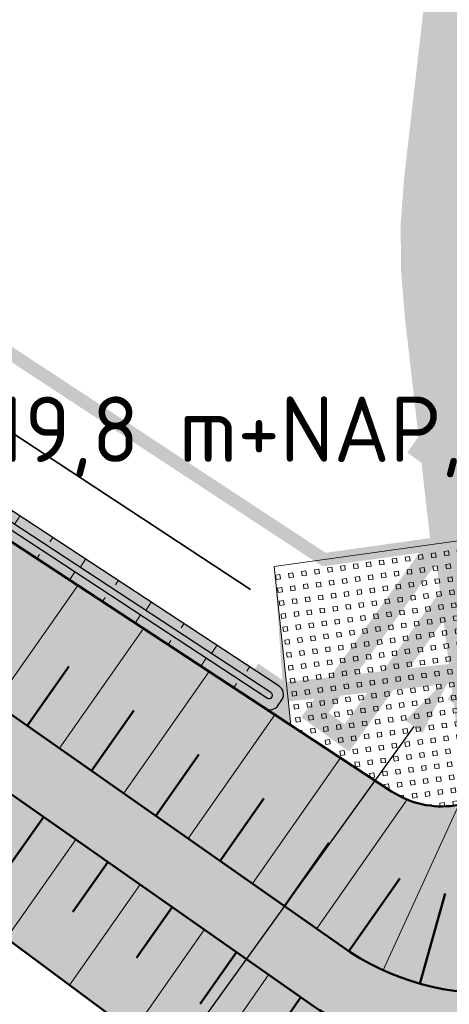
# Model space of a CAD drawing. Header units: metres. Extents: x -3 to 311477, y 0 to 754107.
# Tile 71 of 82: x 155627 to 155660, y 377024 to 377099. Entities that reach past the tile are written whole.
import ezdxf
from ezdxf import colors
from ezdxf.entities.mleader import LeaderData, LeaderLine
from ezdxf.math import Vec2, Vec3

# ---------------------------------------------------------------- set-up
doc = ezdxf.new("R2010")
doc.units = ezdxf.units.M
doc.linetypes.add('CENTER', pattern=[2, 1.25, -0.25, 0.25, -0.25])
doc.linetypes.add('DASHED2', pattern=[0.375, 0.25, -0.125])
for name, color, linetype, lineweight in [('B-WA-GW-TALUDARCERING-S', 90, 'Continuous', 25), ('B-WA-GW-TALUDARCERING_KORT-G', 90, 'Continuous', 18), ('B-WA-GW-TALUDARCERING_LANG-G', 90, 'Continuous', 18), ('N-WE-GW-TALUD-GD', 90, 'Continuous', 50), ('N-WE-GW-TALUDARCERING-S', 90, 'Continuous', 25), ('N-WE-GW-TALUDARCERING_KORT-G', 90, 'Continuous', 50), ('N-WE-GW-TALUDARCERING_LANG-G', 90, 'Continuous', 18), ('N-XX-GW-GROND_STEEN-WERK-A-2000', 7, 'Continuous', 18), ('N-XX-GW-TALUDARCERING-S', 90, 'Continuous', 25), ('N-XX-GW-TALUDARCERING_KORT-G', 90, 'Continuous', 50), ('N-XX-GW-TALUDARCERING_LANG-G', 90, 'Continuous', 18), ('N-XX-VH-VERHARDING_GRASBETONSTEEN-A-200', 72, 'Continuous', 18), ('N-XX-VH-VERHARDING_GRASBETONSTEEN-O', 70, 'Continuous', 18), ('X-XX-AL-TEKENBLAD_SCHAALBALK-S', 7, 'Continuous', 25)]:
    doc.layers.add(name, color=color, linetype=linetype, lineweight=lineweight)
doc.layers.add('C_Duiker_Nog aan te leggen_L', color=7, linetype='Continuous')
for name, color, linetype, true_color in [('N-KLEUR_talud', 7, 'Continuous', 0xa57500), ('N-KLEUR_water', 150, 'Continuous', 0x007fff), ('Onderhoudspad hatch', 7, 'Continuous', 0x964b00), ('Stuw te verwijdereen', 1, 'Continuous', 0xff0000), ('Z_ZZZ_WERKGRENS', 5, 'CENTER', 0x0000ff)]:
    doc.layers.add(name, color=color, linetype=linetype, true_color=true_color)
for name, color, linetype, lineweight, true_color in [('N-XX-BUITEN_SCOPE-V', 7, 'Continuous', 18, 0xfefefe), ('N-XX-GR-STRUWEEL-G', 7, 'BATTING', 35, 0x4c3900), ('V-WE-AM-AS_WATERGANG_SLOOT-G', 1, 'DASHED2', 18, 0xff0000)]:
    doc.layers.add(name, color=color, linetype=linetype, lineweight=lineweight, true_color=true_color)
doc.styles.add('NLCS-ISO', font='NLCS-ISO.ttf')
doc.linetypes.add('BATTING', pattern='A,0.00254,-2.54,[134,ltypeshp.shx,S=2.54,R=0,X=-2.54,Y=0],-5.08,[134,ltypeshp.shx,S=2.54,R=180,X=2.54,Y=0],-2.54', length=10.16254)
pattern_1 = [(135, (0, 0), (-7.071067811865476, -7.071067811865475), [])]

# ---------------------------------------------------------------- blocks, each defined once
blk = doc.blocks.new('Te verwijderen stuw')
at = {"layer": 'Stuw te verwijdereen', "color": 10, "const_width": 2}
for points in [[(7.071067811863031, 7.071067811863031), (-7.071067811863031, -7.071067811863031)], [(-7.071067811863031, 7.071067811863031), (7.071067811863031, -7.071067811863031)]]:
    blk.add_lwpolyline(points, dxfattribs=at)
at = {"layer": 'Stuw te verwijdereen', "color": 253, "const_width": 1}
blk.add_lwpolyline([(-14.57106781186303, -6.071067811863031), (-13.15685424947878, -7.485281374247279), (-6.671572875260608, -1), (6.671572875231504, -1), (13.15685424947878, -7.485281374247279), (14.57106781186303, -6.071067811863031), (7.5, 1), (-7.5, 1)], close=True, dxfattribs=at)
blk = doc.blocks.new('*U25')
at = {"layer": 'N-XX-GW-TALUDARCERING_KORT-G'}
for p, q in [((155627.9178914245, 377045.0672199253), (155631.0994269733, 377049.6041342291)), ((155632.8303839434, 377041.6223081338), (155636.0646954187, 377046.2344816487)), ((155637.7428764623, 377038.1773963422), (155641.029963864, 377042.8648290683)), ((155642.6553689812, 377034.7324845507), (155645.9952222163, 377039.4951620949)), ((155647.5678615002, 377031.2875727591), (155650.9604761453, 377036.125488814)), ((155652.4803540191, 377027.8426609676), (155656.3680737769, 377033.3866038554)), ((155657.9103069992, 377025.3505662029), (155659.8309930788, 377032.2419750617))]:
    blk.add_line(p, q, dxfattribs=at)
at = {"layer": 'N-XX-GW-TALUDARCERING_LANG-G'}
for p, q in [((155625.461645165, 377046.7896758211), (155631.7719403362, 377055.7882452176)), ((155630.3741376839, 377043.3447640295), (155636.789984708, 377052.4938518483)), ((155635.2866302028, 377039.899852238), (155641.8080290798, 377049.199458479)), ((155640.1991227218, 377036.4549404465), (155646.8260677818, 377045.9050570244)), ((155645.1116152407, 377033.0100286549), (155651.8440831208, 377042.610622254)), ((155650.0241077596, 377029.5651168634), (155656.9360328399, 377039.4216189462)), ((155655.0958940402, 377026.3803220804), (155660.8844370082, 377039.0118027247))]:
    blk.add_line(p, q, dxfattribs=at)
blk = doc.blocks.new('*U30')
at = {"layer": 'B-WA-GW-TALUDARCERING_KORT-G'}
for p, q in [((155583.114420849, 377096.4603272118), (155582.7790303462, 377096.2925827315)), ((155581.7380287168, 377094.7546441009), (155582.0661842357, 377094.9361350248)), ((155587.0365409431, 377091.9817878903), (155586.7755947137, 377091.7124701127)), ((155585.8136563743, 377090.3818456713), (155586.0746026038, 377090.6511634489)), ((155591.3456253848, 377087.8066482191), (155591.0846791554, 377087.5373304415)), ((155590.1227408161, 377086.2067060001), (155590.3836870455, 377086.4760237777)), ((155595.6547098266, 377083.6315085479), (155595.3937635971, 377083.3621907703)), ((155594.4318252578, 377082.0315663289), (155594.6927714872, 377082.3008841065)), ((155599.9637942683, 377079.4563688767), (155599.7028480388, 377079.1870510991)), ((155598.7409096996, 377077.8564266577), (155599.001855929, 377078.1257444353)), ((155604.7762644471, 377075.9036526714), (155604.5704614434, 377075.5901720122)), ((155603.5592436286, 377074.3101383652), (155603.7650471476, 377074.623618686)), ((155609.791954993, 377072.6108046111), (155609.5861519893, 377072.297323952)), ((155608.5749287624, 377071.0172820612), (155608.7807322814, 377071.3307623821)), ((155614.8076455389, 377069.3179565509), (155614.6018425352, 377069.0044758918)), ((155613.5906138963, 377067.7244257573), (155613.7964174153, 377068.0379060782)), ((155619.8233360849, 377066.0251084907), (155619.6175330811, 377065.7116278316)), ((155618.6062990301, 377064.4315694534), (155618.8121025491, 377064.7450497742)), ((155624.8390266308, 377062.7322604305), (155624.633223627, 377062.4187797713)), ((155623.6219841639, 377061.1387131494), (155623.8277876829, 377061.4521934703)), ((155629.8547171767, 377059.4394123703), (155629.6489141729, 377059.1259317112)), ((155628.6376692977, 377057.8458568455), (155628.8434728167, 377058.1593371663)), ((155634.8704077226, 377056.1465643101), (155634.6646047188, 377055.8330836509)), ((155633.6533544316, 377054.5530005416), (155633.8591579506, 377054.8664808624)), ((155639.8860982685, 377052.8537162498), (155639.6802952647, 377052.5402355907)), ((155638.6690395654, 377051.2601442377), (155638.8748430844, 377051.5736245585)), ((155644.9017888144, 377049.5608681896), (155644.6959858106, 377049.2473875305)), ((155643.6847246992, 377047.9672879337), (155643.8905282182, 377048.2807682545))]:
    blk.add_line(p, q, dxfattribs=at)
at = {"layer": 'B-WA-GW-TALUDARCERING_LANG-G'}
for p, q in [((155580.9927465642, 377097.4554900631), (155581.5828254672, 377096.805395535)), ((155584.8819987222, 377094.0693577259), (155584.3601062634, 377093.5307221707)), ((155583.6591141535, 377092.4694155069), (155584.1810066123, 377093.0080510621)), ((155589.191083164, 377089.8942180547), (155588.6691907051, 377089.3555824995)), ((155587.9681985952, 377088.2942758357), (155588.4900910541, 377088.8329113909)), ((155593.5001676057, 377085.7190783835), (155592.9782751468, 377085.1804428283)), ((155592.2772830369, 377084.1191361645), (155592.7991754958, 377084.6577717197)), ((155597.8092520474, 377081.5439387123), (155597.2873595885, 377081.0053031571)), ((155596.5863674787, 377079.9439964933), (155597.1082599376, 377080.4826320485)), ((155602.2684191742, 377077.5500767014), (155601.8568131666, 377076.9231153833)), ((155601.0514010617, 377075.9565665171), (155601.4630080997, 377076.5835271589)), ((155607.2841097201, 377074.2572286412), (155606.8725037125, 377073.630267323)), ((155606.0670861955, 377072.6637102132), (155606.4786932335, 377073.2906708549)), ((155612.299800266, 377070.964380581), (155611.8881942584, 377070.3374192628)), ((155611.0827713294, 377069.3708539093), (155611.4943783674, 377069.997814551)), ((155617.3154908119, 377067.6715325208), (155616.9038848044, 377067.0445712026)), ((155616.0984564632, 377066.0779976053), (155616.5100635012, 377066.7049582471)), ((155622.3311813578, 377064.3786844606), (155621.9195753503, 377063.7517231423)), ((155621.114141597, 377062.7851413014), (155621.525748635, 377063.4121019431)), ((155627.3468719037, 377061.0858364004), (155626.9352658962, 377060.4588750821)), ((155626.1298267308, 377059.4922849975), (155626.5414337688, 377060.1192456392)), ((155632.3625624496, 377057.7929883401), (155631.9509564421, 377057.1660270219)), ((155631.1455118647, 377056.1994286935), (155631.5571189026, 377056.8263893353)), ((155637.3782529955, 377054.5001402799), (155636.966646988, 377053.8731789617)), ((155636.1611969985, 377052.9065723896), (155636.5728040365, 377053.5335330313)), ((155642.3939435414, 377051.2072922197), (155641.9823375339, 377050.5803309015)), ((155641.1768821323, 377049.6137160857), (155641.5884891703, 377050.2406767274))]:
    blk.add_line(p, q, dxfattribs=at)
blk = doc.blocks.new('*U38')
at = {"layer": 'N-WE-GW-TALUDARCERING_KORT-G'}
for p, q in [((155629.158947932, 377038.0900428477), (155626.5360103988, 377034.3496971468)), ((155634.0714404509, 377034.6451310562), (155631.4009107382, 377030.8369182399)), ((155638.9839329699, 377031.2002192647), (155636.2658110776, 377027.3241393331)), ((155643.8964254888, 377027.7553074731), (155641.1307114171, 377023.8113604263)), ((155648.8089180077, 377024.3103956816), (155645.9956117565, 377020.2985815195))]:
    blk.add_line(p, q, dxfattribs=at)
at = {"layer": 'N-WE-GW-TALUDARCERING_LANG-G'}
for p, q in [((155631.6151941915, 377036.367586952), (155626.3217269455, 377028.8190284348)), ((155636.5276867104, 377032.9226751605), (155631.1390351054, 377025.2383824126)), ((155641.4401792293, 377029.4777633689), (155635.9563432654, 377021.6577363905)), ((155646.3526717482, 377026.0328515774), (155640.7736514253, 377018.0770903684))]:
    blk.add_line(p, q, dxfattribs=at)

msp = doc.modelspace()

# ---------------------------------------------------------------- hatches: boundary and pattern name
at = {"layer": 'N-KLEUR_talud'}
h = msp.add_hatch(color=256, dxfattribs=at)
h.dxf.hatch_style = 1
edge = h.paths.add_edge_path()
edge.add_line((155673.4108115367, 377006.0341118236), (155668.6244481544, 377040.0968973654))
edge.add_line((155668.6244481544, 377040.0968973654), (155660.5644984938, 377038.9669496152))
edge.add_arc((155659.590488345, 377045.8996389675), 7.000776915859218, 236.7180492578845, 277.99744058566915, ccw=False)
edge.add_line((155655.748745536, 377040.0471275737), (155645.8460909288, 377046.5484328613))
edge.add_line((155645.8460909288, 377046.5484328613), (155600.2293698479, 377076.4962396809))
edge.add_line((155600.2293698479, 377076.4962396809), (155599.1231837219, 377077.4860353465))
edge.add_line((155599.1231837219, 377077.4860353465), (155582.1363142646, 377093.9448802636))
edge.add_line((155582.1363142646, 377093.9448802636), (155577.988303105, 377102.2384679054))
edge.add_arc((155560.9951843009, 377093.7394142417), 18.9999999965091, 26.57177871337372, 37.85921574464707)
edge.add_line((155575.996086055, 377105.4001580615), (155572.8380014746, 377102.9452646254))
edge.add_arc((155560.9951843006, 377093.7394142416), 14.99999999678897, 26.571778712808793, 37.85921574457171, ccw=False)
edge.add_line((155574.4108044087, 377100.4491934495), (155579.6254909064, 377090.0228812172))
edge.add_line((155579.6254909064, 377090.0228812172), (155555.4943709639, 377105.8651875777))
edge.add_arc((155559.3360270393, 377111.7168265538), 7.000000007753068, 222.3492648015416, 236.7147241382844, ccw=False)
edge.add_line((155554.1626620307, 377107.0012889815), (155527.1156784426, 377136.6742406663))
edge.add_arc((155506.4222184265, 377117.8120904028), 28.00000000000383, 42.349264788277, 127.4616201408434)
edge.add_line((155489.3917823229, 377140.0373968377), (155133.825795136, 376867.1425545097))
edge.add_arc((155147.1594990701, 376849.7695196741), 21.89999999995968, 127.5060305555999, 216.4800687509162)
edge.add_line((155129.550503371, 376836.7490254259), (155176.2077635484, 376773.6494626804))
edge.add_arc((155173.3935404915, 376771.568561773), 3.499999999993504, -52.774248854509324, 36.480068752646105, ccw=False)
edge.add_line((155175.5108901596, 376768.7816584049), (155096.4868039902, 376708.7431136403))
edge.add_arc((155094.3694543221, 376711.5300170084), 3.499999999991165, 216.3965705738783, 307.22575114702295, ccw=False)
edge.add_line((155091.5522017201, 376709.4532195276), (155045.0742862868, 376772.5022309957))
edge.add_arc((155028.3317565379, 376760.1601202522), 20.79999999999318, 36.39657057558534, 127.1226471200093)
edge.add_line((155015.7784739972, 376776.7449053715), (155009.3459965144, 376771.8760628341))
edge.add_line((155009.3459965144, 376771.8760628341), (155007.5027565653, 376769.7596135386))
edge.add_line((155007.5027565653, 376769.7596135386), (155010.5440884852, 376765.7905704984))
edge.add_line((155010.5440884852, 376765.7905704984), (155014.6215412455, 376767.0458150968))
edge.add_line((155014.6215412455, 376767.0458150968), (155017.957784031, 376769.5065740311))
edge.add_arc((155025.9711933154, 376758.6421701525), 13.49999999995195, 35.84919676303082, 126.41188770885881, ccw=False)
edge.add_line((155036.913770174, 376766.5484974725), (155082.8034897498, 376703.0358495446))
edge.add_arc((155094.3694556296, 376711.5300119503), 14.34999518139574, 216.2939369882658, 307.2257592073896)
edge.add_line((155103.0505879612, 376700.1037131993), (155182.0746741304, 376760.1422579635))
edge.add_arc((155173.3935404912, 376771.5685617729), 14.35000000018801, 307.2257511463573, 396.5760538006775)
edge.add_line((155184.9175460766, 376780.1195731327), (155137.9884591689, 376842.3407686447))
edge.add_arc((155147.9681603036, 376849.867757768), 12.50000000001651, 126.41188770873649, 217.024690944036, ccw=False)
edge.add_line((155140.5483368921, 376859.9273909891), (155500.3487950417, 377125.310412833))
edge.add_arc((155505.6910678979, 377118.0674769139), 8.999999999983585, 42.16497704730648, 126.41188770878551, ccw=False)
edge.add_line((155512.3620034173, 377124.1088856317), (155538.1302758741, 377095.6555079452))
edge.add_arc((155593.8001357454, 377149.4222848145), 77.39508765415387, 224.0037373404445, 232.9482773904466)
edge.add_line((155547.1668301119, 377087.653891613), (155656.2955594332, 377006.5398466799))
edge.add_arc((155662.2610260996, 377014.5656305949), 9.9999999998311, 233.3770308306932, 277.9985996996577)
edge.add_line((155663.6525150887, 377004.6629158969), (155673.4108115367, 377006.0341118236))
at = {"layer": 'N-KLEUR_water'}
h = msp.add_hatch(color=256, dxfattribs=at)
h.dxf.hatch_style = 1
edge = h.paths.add_edge_path()
edge.add_line((155647.152638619, 377048.0831641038), (155601.4517623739, 377078.0862195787))
edge.add_line((155601.4517623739, 377078.0862195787), (155600.4863906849, 377078.9500169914))
edge.add_line((155600.4863906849, 377078.9500169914), (155584.3843153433, 377094.5515709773))
edge.add_arc((155587.8635984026, 377098.1424746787), 4.999999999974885, 206.5717787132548, 225.9044825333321, ccw=False)
edge.add_line((155583.3917250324, 377095.9058816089), (155582.6147908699, 377097.4592939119))
edge.add_arc((155581.9440098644, 377097.1238049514), 0.749999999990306, 26.57177871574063, 116.5717787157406)
edge.add_line((155581.6085209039, 377097.7945859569), (155581.1613335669, 377097.5709266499))
edge.add_arc((155581.4968225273, 377096.9001456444), 0.749999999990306, 116.5717787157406, 206.5717787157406)
edge.add_line((155580.8260415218, 377096.5646566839), (155581.6029756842, 377095.0112443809))
edge.add_arc((155587.8635984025, 377098.1424746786), 6.999999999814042, 206.571778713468, 225.9044825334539)
edge.add_line((155582.9926021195, 377093.1152094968), (155599.1231837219, 377077.4860353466))
edge.add_line((155599.1231837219, 377077.4860353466), (155600.2293698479, 377076.4962396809))
edge.add_line((155600.2293698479, 377076.4962396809), (155646.0549726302, 377046.4111922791))
edge.add_arc((155646.4665791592, 377047.038153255), 0.7499999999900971, 236.7146764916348, 326.7147241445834)
edge.add_line((155647.0935404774, 377046.6265472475), (155647.3679939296, 377047.044596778))
edge.add_arc((155646.7410326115, 377047.4562027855), 0.7499999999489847, 326.7147241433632, 416.7147241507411)
at = {"layer": 'N-XX-BUITEN_SCOPE-V', "transparency": 33554636}
h = msp.add_hatch(color=256, dxfattribs=at)
h.dxf.hatch_style = 1
edge = h.paths.add_edge_path()
edge.add_line((155646.7797026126, 377057.2261701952), (155647.4869587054, 377047.5342685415))
edge.add_arc((155646.7410326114, 377047.4562027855), 0.7500000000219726, -33.285275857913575, 5.974606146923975, ccw=False)
edge.add_line((155647.3679939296, 377047.0445967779), (155647.0935404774, 377046.6265472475))
edge.add_arc((155646.4665791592, 377047.0381532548), 0.7499999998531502, 236.714676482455, 326.71472415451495, ccw=False)
edge.add_line((155646.0549726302, 377046.4111922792), (155648.0485172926, 377045.1025192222))
edge.add_line((155648.0485172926, 377045.1025192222), (155646.7797026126, 377057.2261701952))
edge = h.paths.add_edge_path()
edge.add_line((155529.4082450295, 377172.5045949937), (155578.8916719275, 377117.8104301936))
edge.add_line((155578.8916719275, 377117.8104301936), (155659.518032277, 377110.3070133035))
edge.add_line((155659.518032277, 377110.3070133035), (155659.977462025, 377114.3033034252))
edge.add_arc((155653.2017110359, 377115.0822712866), 6.820380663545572, 353.4418357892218, 382.28955002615)
edge.add_arc((155655.886044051, 377116.1826245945), 3.919273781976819, 22.28955002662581, 90.79167300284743)
edge.add_arc((155655.6690354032, 377131.8871999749), 11.78680085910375, 105.97670252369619, 270.7916730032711, ccw=False)
edge.add_arc((155648.44810418, 377156.5563014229), 13.91778945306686, 286.602171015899, 307.6359232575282)
edge.add_arc((155250.5924510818, 376617.7342511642), 666.1060351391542, 52.40726696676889, 62.37218559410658)
edge.add_line((155559.4832653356, 377207.8899212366), (155555.3863246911, 377200.4825928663))
edge.add_arc((155467.353408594, 377256.0540898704), 104.1056463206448, 309.22856283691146, 327.7374962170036, ccw=False)
edge.add_line((155533.1914377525, 377175.4108042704), (155529.4082450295, 377172.5045949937))
h = msp.add_hatch(color=256, dxfattribs=at)
h.dxf.hatch_style = 1
h.paths.add_polyline_path([(155653.5872821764, 377058.182694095), (155653.5872422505, 377058.1829100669), (155646.7797026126, 377057.2261701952)])
edge = h.paths.add_edge_path()
edge.add_arc((156006.4760346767, 376901.8071458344), 403.8163951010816, 145.3396881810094, 147.0457949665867)
edge.add_arc((155650.6147655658, 377111.9627300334), 19.49270812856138, 29.19367810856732, 40.13833413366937)
edge.add_arc((155660.1449148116, 377131.1237536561), 8.506179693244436, 309.1624757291, 421.7291592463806)
edge.add_line((155664.1737821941, 377138.6153036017), (155664.7598001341, 377139.3411964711))
edge.add_arc((155294.5272082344, 376680.3294765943), 589.7151270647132, 49.90698858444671, 51.110825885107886, ccw=False)
edge = h.paths.add_edge_path()
edge.add_arc((155789.9843069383, 377057.1704756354), 132.2962957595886, 147.5872483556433, 156.7119906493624)
edge.add_line((155668.4663042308, 377109.4742507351), (155675.7587962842, 377108.7955817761))
edge.add_line((155675.7587962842, 377108.7955817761), (155685.5351622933, 377099.9776811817))
edge.add_line((155685.5351622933, 377099.9776811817), (155699.0254407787, 377084.4867873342))
edge.add_arc((155727.7069860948, 377045.8541073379), 48.11564200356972, 114.6376567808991, 126.59080826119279, ccw=False)
edge.add_line((155707.648619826, 377089.5894128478), (155713.459436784, 377095.3713045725))
edge.add_arc((155294.5272082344, 376680.3294765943), 589.7151270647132, 44.73272320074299, 49.39999731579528)
edge = h.paths.add_edge_path()
edge.add_line((155660.0159978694, 377110.2606706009), (155660.4741902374, 377114.2461975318))
edge.add_arc((155653.2017110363, 377115.0822712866), 7.320380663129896, 353.4418357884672, 382.2895500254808)
edge.add_arc((155655.8860440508, 377116.1826245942), 4.419273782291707, 22.28955002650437, 90.79167299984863)
edge.add_arc((155655.6690354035, 377131.887199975), 11.28680085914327, 105.97670252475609, 270.79167300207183, ccw=False)
edge.add_arc((155648.9841792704, 377155.2358914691), 13.000000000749, 285.9767025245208, 309.8242451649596)
edge.add_arc((155294.5272082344, 376680.3294765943), 589.7151270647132, 52.03479351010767, 52.07950801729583)
edge.add_arc((155648.4481041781, 377156.556301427), 13.91778945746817, 286.6021710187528, 307.6359232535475, ccw=False)
edge.add_arc((155655.669035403, 377131.8871999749), 11.78680085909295, 105.9767025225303, 270.7916730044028)
edge.add_arc((155655.8860440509, 377116.1826245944), 3.919273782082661, 22.28955002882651, 90.79167300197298, ccw=False)
edge.add_arc((155653.2017110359, 377115.0822712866), 6.820380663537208, -6.558164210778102, 22.289550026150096, ccw=False)
edge.add_line((155659.977462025, 377114.3033034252), (155659.518032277, 377110.3070133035))
edge.add_line((155659.518032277, 377110.3070133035), (155660.0159978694, 377110.2606706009))
at = {"layer": 'N-XX-GW-GROND_STEEN-WERK-A-2000'}
h = msp.add_hatch(dxfattribs=at)
h.set_pattern_fill('AGW-WERK_ONTGRAVEN', color=256, scale=2, pattern_type=2)
h.set_pattern_definition(pattern_1)
edge = h.paths.add_edge_path()
edge.add_line((155561.80374293, 377119.4007023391), (155659.518032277, 377110.3070133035))
edge.add_line((155659.518032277, 377110.3070133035), (155659.977462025, 377114.3033034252))
edge.add_arc((155653.2017110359, 377115.0822712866), 6.820380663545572, 353.4418357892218, 382.28955002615)
edge.add_arc((155655.886044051, 377116.1826245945), 3.919273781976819, 22.28955002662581, 90.79167300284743)
edge.add_arc((155655.6690354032, 377131.8871999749), 11.78680085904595, 105.9767025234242, 270.79167300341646, ccw=False)
edge.add_arc((155648.4481041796, 377156.5563014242), 13.91778945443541, 286.6021710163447, 307.6359232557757)
edge.add_arc((155250.5924510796, 376617.7342511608), 666.1060351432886, 52.40726696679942, 62.37218559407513)
edge.add_line((155559.4832653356, 377207.8899212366), (155555.3863246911, 377200.4825928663))
edge.add_arc((155467.3534085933, 377256.054089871), 104.1056463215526, 309.2285628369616, 327.7374962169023, ccw=False)
edge.add_line((155533.1914377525, 377175.4108042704), (155519.9924167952, 377165.2714537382))
edge.add_line((155519.9924167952, 377165.2714537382), (155561.80374293, 377119.4007023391))
edge = h.paths.add_edge_path()
edge.add_line((155646.7797026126, 377057.2261701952), (155647.4869587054, 377047.5342685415))
edge.add_arc((155646.7410326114, 377047.4562027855), 0.7500000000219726, -33.285275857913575, 5.974606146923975, ccw=False)
edge.add_line((155647.3679939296, 377047.0445967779), (155647.0935404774, 377046.6265472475))
edge.add_arc((155646.4665791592, 377047.0381532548), 0.7499999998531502, 236.714676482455, 326.71472415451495, ccw=False)
edge.add_line((155646.0549726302, 377046.4111922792), (155648.0485172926, 377045.1025192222))
edge.add_line((155648.0485172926, 377045.1025192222), (155646.7797026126, 377057.2261701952))
h = msp.add_hatch(dxfattribs=at)
h.set_pattern_fill('AGW-WERK_ONTGRAVEN', color=256, scale=2, pattern_type=2)
h.set_pattern_definition(pattern_1)
h.paths.add_polyline_path([(155653.5872821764, 377058.182694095), (155653.5872422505, 377058.1829100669), (155646.7797026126, 377057.2261701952)])
edge = h.paths.add_edge_path()
edge.add_line((155685.5351622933, 377099.9776811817), (155699.0254407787, 377084.4867873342))
edge.add_arc((155727.7069860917, 377045.8541073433), 48.11564199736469, 114.6376567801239, 126.590808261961, ccw=False)
edge.add_line((155707.648619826, 377089.5894128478), (155713.459436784, 377095.3713045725))
edge.add_arc((155294.5272082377, 376680.3294765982), 589.7151270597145, 44.73272320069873, 52.0795080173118)
edge.add_arc((155648.4481041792, 377156.5563014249), 13.91778945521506, 286.60217101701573, 307.6359232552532, ccw=False)
edge.add_arc((155655.669035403, 377131.8871999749), 11.78680085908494, 105.9767025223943, 270.7916730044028)
edge.add_arc((155655.8860440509, 377116.1826245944), 3.919273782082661, 22.28955002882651, 90.79167300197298, ccw=False)
edge.add_arc((155653.2017110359, 377115.0822712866), 6.820380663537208, -6.558164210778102, 22.289550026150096, ccw=False)
edge.add_line((155659.977462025, 377114.3033034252), (155659.518032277, 377110.3070133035))
edge.add_line((155659.518032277, 377110.3070133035), (155675.7587962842, 377108.7955817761))
edge.add_line((155675.7587962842, 377108.7955817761), (155685.5351622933, 377099.9776811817))
at = {"layer": 'N-XX-VH-VERHARDING_GRASBETONSTEEN-A-200'}
h = msp.add_hatch(dxfattribs=at)
h.set_pattern_fill('AVH-GRASBETONSTEEN_04', color=256, scale=0.5, angle=8, pattern_type=2)
h.set_pattern_definition([(7.999999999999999, (155666.597444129, 377060.0113796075), (-0.1391731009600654, 0.9902680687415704), [0.33333335, -0.66666665]), (7.999999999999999, (155666.551053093, 377060.3414689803), (-0.1391731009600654, 0.9902680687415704), [0.33333335, -0.66666665]), (97.99999999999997, (155666.597444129, 377060.0113796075), (-0.9902680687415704, -0.1391731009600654), [0.33333335, -0.66666665]), (97.99999999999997, (155666.9275335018, 377060.0577706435), (-0.9902680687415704, -0.1391731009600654), [0.33333335, -0.66666665])])
edge = h.paths.add_edge_path()
edge.add_line((155666.6546897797, 377060.0187780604), (155646.7797026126, 377057.2261701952))
edge.add_line((155646.7797026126, 377057.2261701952), (155648.0485172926, 377045.1025192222))
edge.add_line((155648.0485172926, 377045.1025192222), (155655.7488002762, 377040.0472109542))
edge.add_arc((155659.5904563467, 377045.8988499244), 7.000000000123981, 236.714724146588, 278.0000212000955)
edge.add_line((155660.5646706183, 377038.9669738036), (155669.2182240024, 377040.1831410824))
edge.add_line((155669.2182240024, 377040.1831410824), (155666.6546897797, 377060.0187780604))

# ---------------------------------------------------------------- linework, layer by layer
at = {"layer": 'C_Duiker_Nog aan te leggen_L', "ltscale": 0.3, "const_width": 1.5}
msp.add_lwpolyline([(155647.3661211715, 377047.622556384), (155667.6597616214, 377049.8608298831)], dxfattribs=at)
at = {"layer": 'C_Duiker_Nog aan te leggen_L', "const_width": 1.5}
msp.add_lwpolyline([(155645.8794294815, 377045.3100089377), (155647.4640622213, 377047.6104260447), (155645.1469278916, 377049.1904300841)], dxfattribs=at)
at = {"layer": 'N-WE-GW-TALUD-GD'}
for points in [[(155010.5440884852, 376765.7905704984), (155017.6246350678, 376771.0940019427, -0.4180737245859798), (155038.7400474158, 376767.9219640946), (155084.9022081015, 376704.5705810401, 0.4188520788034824), (155101.4776996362, 376702.1739842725), (155180.5017858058, 376762.2125290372, 0.410795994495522), (155182.8319741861, 376778.5670237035), (155136.0713467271, 376841.0837026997, -0.414017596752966), (155139.0906129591, 376862.0737701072), (155496.9357831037, 377130.1049602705, -0.3864791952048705), (155517.0205920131, 377128.1967592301), (155544.5800862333, 377097.9218198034, 0.05857796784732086), (155548.1816354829, 377094.8758185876), (155649.7722633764, 377023.6348445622, 0.1829812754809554), (155666.350906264, 377019.8864971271), (155671.3653227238, 377020.59110243)], [(155010.5440884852, 376765.7905704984), (155014.6215412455, 376767.0458150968), (155017.957784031, 376769.5065740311, -0.4170929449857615), (155036.9137701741, 376766.5484974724), (155082.8034897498, 376703.0358495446, 0.418985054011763), (155103.0505879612, 376700.1037131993), (155182.0746741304, 376760.1422579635, 0.4108962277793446), (155184.9175460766, 376780.1195731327), (155137.9884591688, 376842.3407686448, -0.4173496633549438), (155140.5483368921, 376859.9273909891), (155500.3487950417, 377125.310412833, -0.3851006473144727), (155512.3620034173, 377124.1088856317), (155538.1302758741, 377095.6555079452, 0.03904774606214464), (155547.1668301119, 377087.653891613), (155656.2955594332, 377006.5398466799, 0.1971963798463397), (155663.6525150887, 377004.6629158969), (155673.4108115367, 377006.0341118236)], [(155670.6695782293, 377025.5424597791), (155665.6551617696, 377024.8378544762, -0.1821088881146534), (155652.5839805, 377027.7699923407), (155598.1632526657, 377065.9328203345, -0.1245032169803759), (155593.3599120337, 377071.5042724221), (155586.2843254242, 377085.6512926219), (155577.988303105, 377102.2384679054, 0.04929059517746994), (155575.996086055, 377105.4001580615)], [(155582.9926021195, 377093.1152094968), (155599.1231837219, 377077.4860353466), (155600.2293698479, 377076.4962396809), (155645.8460909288, 377046.5484328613), (155655.748745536, 377040.0471275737, 0.182088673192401), (155660.5644984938, 377038.9669496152), (155668.6244481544, 377040.0968973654)]]:
    msp.add_lwpolyline(points, format="xyb", dxfattribs=at)
at = {"layer": 'N-WE-GW-TALUD-GD', "lineweight": 25}
for points in [[(155647.152638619, 377048.0831641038), (155601.4517623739, 377078.0862195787), (155600.4863906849, 377078.9500169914), (155584.3843153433, 377094.5515709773, -0.08455548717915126), (155583.3917250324, 377095.9058816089), (155582.6147908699, 377097.4592939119, 0.4142135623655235), (155581.6085209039, 377097.7945859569), (155581.1613335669, 377097.5709266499, 0.4142135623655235), (155580.8260415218, 377096.5646566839), (155581.6029756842, 377095.0112443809, 0.08455548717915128), (155582.9926021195, 377093.1152094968), (155599.1231837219, 377077.4860353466), (155600.2293698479, 377076.4962396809), (155646.0549726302, 377046.4111922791, 0.4142138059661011), (155647.0935404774, 377046.6265472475), (155647.3679939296, 377047.044596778, 0.4142135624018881)], [(155646.5320455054, 377047.5934047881), (155600.9933651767, 377077.489977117), (155599.9751880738, 377078.4010238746), (155583.8624228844, 377094.0129354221, -0.08455548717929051), (155582.7209440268, 377095.5703926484), (155582.0558395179, 377096.9002112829, 0.4142135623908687), (155581.7204161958, 377097.0119752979), (155581.7204161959, 377097.0119752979, 0.4142135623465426), (155581.6086521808, 377096.6765519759), (155582.2737566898, 377095.3467333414, 0.08455548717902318), (155583.5144945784, 377093.6538450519), (155599.634386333, 377078.0350284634), (155600.687767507, 377077.0924817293), (155646.2575919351, 377047.1753558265, 0.4142140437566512), (155646.6037813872, 377047.2471407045), (155646.6038306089, 377047.2472156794, 0.4142135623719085)]]:
    msp.add_lwpolyline(points, format="xyb", close=True, dxfattribs=at)
at = {"layer": 'N-XX-GR-STRUWEEL-G', "ltscale": 0.25, "flags": 128}
msp.add_lwpolyline([(155584.9300634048, 377101.4614563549), (155584.9300634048, 377101.4614563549), (155604.586711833, 377082.0093259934), (155644.9765327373, 377055.4687677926)], dxfattribs=at)
at = {"layer": 'N-XX-VH-VERHARDING_GRASBETONSTEEN-O'}
msp.add_lwpolyline([(155666.6546897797, 377060.0187780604), (155646.7797026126, 377057.2261701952), (155648.0485172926, 377045.1025192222), (155655.7488002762, 377040.0472109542, 0.1821152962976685), (155660.5646706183, 377038.9669738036), (155669.2182240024, 377040.1831410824)], format="xyb", close=True, dxfattribs=at)
at = {"layer": 'Onderhoudspad hatch', "linetype": 'Continuous'}
msp.add_lwpolyline([(155560.18550144, 376606.6027374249, 5, 5, -0.1172187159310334), (155552.4491627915, 376616.736562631, 5, 5, -0.242636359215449), (155554.1000382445, 376640.8252206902, 5, 5, -0.2492986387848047), (155566.2668810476, 376648.3846343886, 5, 5, 0.3791211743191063), (155580.2362021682, 376662.5414471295, 5, 5, -0.2008535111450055), (155586.8125483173, 376676.1413943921, 5, 5, 0), (155603.2172352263, 376690.0243981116, 5, 5, 0.2404062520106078), (155621.9217610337, 376723.4115638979, 5, 5, 0), (155622.168603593, 376795.0379877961, 5, 5, -0.1647193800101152), (155633.2090179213, 376838.2478216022, 5, 5, 0), (155659.7027494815, 376876.5587900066, 5, 5, 0.2205347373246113), (155677.1754970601, 376930.586378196, 5, 5, 0), (155659.3570662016, 377076.7209299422, 5, 5, -0.05901695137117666), (155659.3227170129, 377086.7189294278, 5, 5, 0), (155662.4611030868, 377114.0177739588, 5, 5, 0.1265408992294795), (155661.8256627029, 377118.6173743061, 5, 5, 0.3081280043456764), (155655.7973498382, 377122.6012856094, 5, 5, -0.8755492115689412), (155653.1128762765, 377140.8152860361, 5, 5, 0.1801867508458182), (155661.540523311, 377147.0299043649, 5, 5, -0.03715252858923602)], format="xyseb", dxfattribs=at)
at = {"layer": 'V-WE-AM-AS_WATERGANG_SLOOT-G', "ltscale": 10, "const_width": 1, "flags": 128}
msp.add_lwpolyline([(155604.4895, 377049.747), (155659.474, 377009.936)], dxfattribs=at)
at = {"layer": 'Z_ZZZ_WERKGRENS', "ltscale": 5, "flags": 128}
msp.add_lwpolyline([(155729.6383478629, 377257.0019479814, 1.25, 1.25, 0), (155709.2021896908, 377226.0707219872, 1.25, 1.25, 0), (155699.2264668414, 377212.2490464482, 1.25, 1.25, -0.1966661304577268), (155672.5085035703, 377190.8340949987, 1.25, 1.25, 0.4885837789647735), (155667.8373059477, 377165.8204314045, 1.25, 1.25, -0.2363158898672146), (155664.8084110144, 377154.5830002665, 1.25, 1.25, 0.03715252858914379), (155659.8663441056, 377148.1240359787, 1.25, 1.25, -0.1801867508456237), (155652.5623833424, 377142.738033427, 1.25, 1.25, 0.8755492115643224), (155655.82498356, 377120.6014765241, 1.25, 1.25, -0.308128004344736), (155659.9751048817, 377117.858799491, 1.25, 1.25, -0.126540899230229), (155660.4741902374, 377114.2461975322, 1.25, 1.25, 0), (155657.3358041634, 377086.9473530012, 1.25, 1.25, 0.05901695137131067), (155657.3717697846, 377076.4788594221, 1.25, 1.25, 0), (155659.3605937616, 377058.9938943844, 1, 1, 0), (155650.5917940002, 377057.7618020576, 1, 1, 0), (155607.7492550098, 377085.9140660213, 1.25, 1.25, 0), (155528.1508667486, 377173.8943785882, 1.25, 1.25, 0), (155111.7257355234, 376855.8094585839, 1.25, 1.25, 0), (155174.089, 376771.469, 1.25, 1.25, 0), (155094.268, 376710.825, 1.25, 1.25, 0), (155035.2637409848, 376790.8664598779, 1.25, 1.25, 0), (155038.313923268, 376793.2074571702, 1.25, 1.25, 0), (155035.1395947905, 376797.3434211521, 1.25, 1.25, 0), (155002.1474964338, 376772.1084933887, 1.25, 1.25, 0), (155011.0325779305, 376761.5783070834, 1.25, 1.25, 0), (155026.7283063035, 376769.491264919, 1.25, 1.25, 0), (155026.7283063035, 376769.491264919, 1.25, 1.25, 0), (155026.7283063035, 376769.491264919, 1.25, 1.25, 0), (155026.7283063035, 376769.491264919, 1.25, 1.25, 0), (155026.7283063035, 376769.491264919, 1.25, 1.25, 0), (155090.3126986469, 376686.4977953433, 1.25, 1.25, 0), (155200.1597118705, 376770.1270934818, 1.25, 1.25, 0), (155140.8390510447, 376853.7563916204, 1.25, 1.25, 0), (155140.8390510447, 376853.7563916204, 1.25, 1.25, 0), (155140.8390510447, 376853.7563916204, 1.25, 1.25, 0), (155505.1782447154, 377121.5845045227, 1.25, 1.25, 0), (155505.1782447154, 377121.5845045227, 1.25, 1.25, 0), (155505.1782447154, 377121.5845045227, 1.25, 1.25, 0), (155528.3844476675, 377095.3353426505, 1.25, 1.25, 0), (155643.6623254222, 377004.2422681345, 1.25, 1.25, 0), (155659.06175745, 376975.1151919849, 1.25, 1.25, 0), (155666.4296656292, 376920.1779871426, 1.25, 1.25, -0.2044344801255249), (155662.0122810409, 376904.216322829, 1.25, 1.25, -0.03773865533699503), (155615.2464897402, 376836.4748407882, 1.25, 1.25, 0), (155614.9447411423, 376721.6587998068, 1.25, 1.25, -0.2603640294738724), (155604.6115831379, 376701.8311110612, 1.25, 1.25, 0), (155578.4443452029, 376684.6513904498, 1.25, 1.25, 0.1512597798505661), (155540.5690196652, 376644.4074430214, 1.25, 1.25, 0)], format="xyseb", dxfattribs=at)

# ---------------------------------------------------------------- block references
at = {"layer": 'B-WA-GW-TALUDARCERING-S'}
msp.add_blockref('*U30', (0, 0), dxfattribs=at)
at = {"layer": 'N-WE-GW-TALUDARCERING-S'}
msp.add_blockref('*U38', (0, 0), dxfattribs=at)
at = {"layer": 'N-XX-GW-TALUDARCERING-S'}
msp.add_blockref('*U25', (0, 0), dxfattribs=at)
at = {"layer": 'Stuw te verwijdereen', "xscale": 1.5, "yscale": 1.5, "zscale": 1.5, "rotation": 9.287281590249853}
msp.add_blockref('Te verwijderen stuw', (155669.9926350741, 377058.4023506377), dxfattribs=at)

# ---------------------------------------------------------------- leaders
at = {"layer": 'X-XX-AL-TEKENBLAD_SCHAALBALK-S'}
ml = msp.add_multileader_mtext('Standard', dxfattribs=at)
ml.set_content('Aanbrengen duiker en afrit optioneel. Duiker %%C500mm b.o.b. 19,8 m+NAP, lengte 9,6m  ', color=256, style='NLCS-ISO')
ml.set_leader_properties()
ml.build(insert=Vec2(0, 0))
ml.multileader.update_dxf_attribs({"text_left_attachment_type": 5, "text_right_attachment_type": 5, "dogleg_length": 0, "arrow_head_size": 5, "scale": 2})
ctx = ml.context
ctx.base_point, ctx.scale, ctx.char_height, ctx.arrow_head_size, ctx.landing_gap_size, ctx.plane_origin = Vec3(155443.2541831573, 377047.0529587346), 2, 5, 5, 1e-10, Vec3(155588.6323630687, 377081.9365286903)
ctx.left_attachment, ctx.right_attachment = 5, 5
notes = []
notes.append((ctx, [(1, (1, 1, 0), (155558.2541831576, 377047.0529587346), (-1, 0), 0, [(0, [(155580.8985637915, 377093.0973474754)], 0, [])])]))
ctx.mtext.insert, ctx.mtext.width, ctx.mtext.flow_direction = Vec3(155443.2541831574, 377070.2196254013), 119.0645723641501, 5
ml = msp.add_multileader_mtext('Standard', dxfattribs=at)
ml.set_content('Aanbrengen duiker %%C500mm b.o.b. 19,6 m+NAP, lengte 28,8m ', color=256, style='NLCS-ISO')
ml.set_leader_properties()
ml.build(insert=Vec2(0, 0))
ml.multileader.update_dxf_attribs({"text_left_attachment_type": 5, "text_right_attachment_type": 5, "dogleg_length": 0, "arrow_head_size": 5, "scale": 2})
ctx = ml.context
ctx.base_point, ctx.scale, ctx.char_height, ctx.arrow_head_size, ctx.landing_gap_size, ctx.plane_origin = Vec3(155552.5245427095, 376986.8838651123), 2, 5, 5, 1e-10, Vec3(155659.2187151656, 377046.4847304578)
ctx.left_attachment, ctx.right_attachment = 5, 5
notes.append((ctx, [(1, (1, 1, 0), (155615.5245427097, 376986.8838651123), (-1, 0), 0, [(0, [(155660.3815491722, 377049.0580843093)], 0, [])])]))
ctx.mtext.insert, ctx.mtext.width, ctx.mtext.flow_direction = Vec3(155552.5245427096, 377010.050531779), 72.92159783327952, 5
for ctx, leaders in notes:
    for number, flags, end, landing, length, lines in leaders:
        leader = LeaderData()
        leader.index, (leader.has_last_leader_line, leader.has_dogleg_vector, leader.attachment_direction) = number, flags
        leader.last_leader_point, leader.dogleg_vector, leader.dogleg_length = Vec3(end), Vec3(landing), length
        for number, points, colour, breaks in lines:
            line = LeaderLine()
            line.index, line.vertices, line.color, line.breaks = number, Vec3.list(points), colors.encode_raw_color(colour), breaks
            leader.lines.append(line)
        ctx.leaders.append(leader)

doc.saveas('drawing.dxf')
